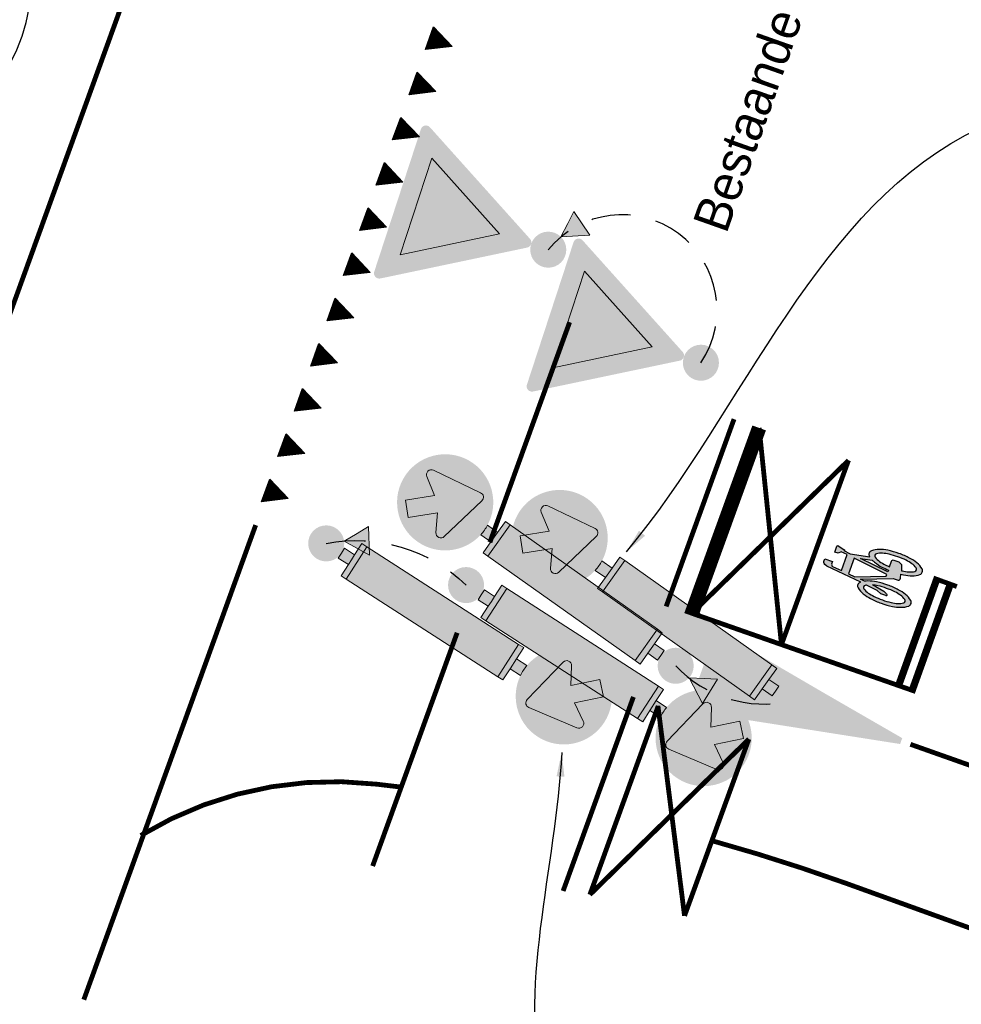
# Model space of a CAD drawing. Header units: metres. Extents: x 136326 to 138181, y 453212 to 454732.
# Tile 31 of 55: x 136601 to 136621, y 453901 to 453922. Entities that reach past the tile are written whole.
import ezdxf

# ---------------------------------------------------------------- set-up
doc = ezdxf.new("R2010")
doc.units = ezdxf.units.M
for name, pattern in [('DGN Style 2', [1.3637372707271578, 0.8182423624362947, -0.5454949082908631]), ('LIJN05-05', [1, 0.5, -0.5]), ('LIJN1-1', [2, 1, -1])]:
    doc.linetypes.add(name, pattern=pattern)
for name, color, linetype in [('-DR-nw-inr-bebording-txt', 2, 'Continuous'), ('-DR-nw-inr-verkeersbordpaal', 7, 'Continuous'), ('-DR-nw-mk-haaientanden', 7, 'Continuous'), ('-DR-nw-mk-puntstuk', 7, 'Continuous'), ('-DR-nw-mk-streep 050-050', 250, 'LIJN05-05'), ('-DR-nw-mk-streep 1-1', 250, 'LIJN1-1'), ('-DR-nw-mk-streep ononderbroken', 7, 'Continuous'), ('-DR-nw-mk-streep stop', 7, 'Continuous'), ('-DR-nw-mk-symbolen', 7, 'Continuous')]:
    doc.layers.add(name, color=color, linetype=linetype)
doc.layers.add('mob_bebording', color=7, linetype='Continuous', lineweight=0)
doc.styles.add('Drong', font='txt', dxfattribs={"height": 1.8})
doc.styles.add('eurostile', font='txt')
doc.dimstyles.new('Drong', dxfattribs={"dimtxt": 1.8, "dimasz": 2.5, "dimexe": 0, "dimexo": 0, "dimgap": 0.9, "dimtad": 1, "dimzin": 0, "dimdsep": 46, "dimtxsty": 'Drong', "dimblk": 'dimblk-wit', "dimcen": 0, "dimse1": 1, "dimse2": 1, "dimclrd": 256, "dimclre": 1, "dimclrt": 7, "dimadec": 0, "dimazin": 0, "dimtfac": 1, "dimtmove": 0, "dimatfit": 3, "dimfxl": 1, "dimtolj": 1, "dimtzin": 0, "dimarcsym": 0})

# ---------------------------------------------------------------- blocks, each defined once
blk = doc.blocks.new('bord_D02-RO+BB22_1')
at = {"layer": 'mob_bebording', "linetype": 'Continuous', "lineweight": 0, "transparency": 33554508}
h = blk.add_hatch(color=5, dxfattribs=at)
edge = h.paths.add_edge_path()
edge.add_arc((5.238689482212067e-10, 1.099999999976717), 0.2000000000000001, 0, 360)
edge = h.paths.add_edge_path(flags=17)
edge.add_arc((5.238689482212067e-10, 1.099999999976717), 0.1933333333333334, 0, 360)
h = blk.add_hatch(color=254, dxfattribs=at)
edge = h.paths.add_edge_path()
edge.add_arc((5.238689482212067e-10, 1.099999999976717), 0.1933333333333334, 0, 360)
edge = h.paths.add_edge_path()
edge.add_arc((5.238689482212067e-10, 1.099999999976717), 0.1866666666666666, 0, 360)
h = blk.add_hatch(color=5, dxfattribs=at)
edge = h.paths.add_edge_path()
edge.add_arc((5.238689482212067e-10, 1.099999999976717), 0.1866666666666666, 0, 360)
h.paths.add_polyline_path([(0.09373080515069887, 0.9794298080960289), (-0.1181764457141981, 1.020606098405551, -0.6898365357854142), (-0.1247075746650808, 1.058397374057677), (-0.05420366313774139, 1.100103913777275), (-0.1403575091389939, 1.188309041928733), (-0.08804981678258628, 1.239591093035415), (-0.001895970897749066, 1.152411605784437), (0.04294782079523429, 1.224161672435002, -0.6878888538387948), (0.08055002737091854, 1.216816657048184), (0.1178508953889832, 1.003092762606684, -0.5255478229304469)], flags=17)
h = blk.add_hatch(color=254, dxfattribs=at)
edge = h.paths.add_edge_path()
edge.add_arc((0.09764352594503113, 0.9995660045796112), 0.02051282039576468, 259.0037272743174, 369.9000200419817)
edge.add_line((0.1178508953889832, 1.003092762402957), (0.08055002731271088, 1.216816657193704))
edge.add_arc((0.0603426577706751, 1.213289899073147), 0.02051282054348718, 9.900020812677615, 147.9946174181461)
edge.add_line((0.04294782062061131, 1.224161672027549), (-0.001895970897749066, 1.152411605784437))
edge.add_line((-0.001895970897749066, 1.152411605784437), (-0.08804981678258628, 1.239591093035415))
edge.add_line((-0.08804981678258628, 1.239591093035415), (-0.1403575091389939, 1.188309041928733))
edge.add_line((-0.1403575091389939, 1.188309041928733), (-0.05420366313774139, 1.100103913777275))
edge.add_line((-0.05420366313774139, 1.100103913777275), (-0.1247075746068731, 1.058397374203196))
edge.add_arc((-0.1142637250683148, 1.040742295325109), 0.02051282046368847, 120.6064071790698, 259.0037275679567)
edge.add_line((-0.1181764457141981, 1.02060609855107), (0.09373080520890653, 0.979429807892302))
h = blk.add_hatch(color=252, dxfattribs=at)
edge = h.paths.add_edge_path()
edge.add_line((-0.02399999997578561, 0.9014452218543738), (-0.02399999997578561, 0.8499999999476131))
edge.add_line((-0.02399999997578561, 0.8499999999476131), (0.02399999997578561, 0.8500000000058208))
edge.add_line((0.02399999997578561, 0.8500000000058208), (0.02400000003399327, 0.9014452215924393))
edge.add_arc((1.112610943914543e-09, 1.100000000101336), 0.2000000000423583, 263.1078971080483, 276.89210226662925, ccw=False)
for color, points in [(7, [(0.08000000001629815, 0.8499999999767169), (0.02399999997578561, 0.8500000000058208), (-0.02399999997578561, 0.8499999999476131), (-0.0800000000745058, 0.8499999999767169), (-0.0800000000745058, 0.82499999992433), (0.08000000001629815, 0.82499999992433)]), (2, [(-0.0800000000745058, 0.07499999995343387), (0.08000000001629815, 0.07499999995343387), (0.08000000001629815, 0.82499999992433), (-0.0800000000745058, 0.82499999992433)]), (7, [(-0.08000000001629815, 0.04999999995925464), (-0.02400000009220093, 0.04999999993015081), (-1.164153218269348e-10, 0.04999999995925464), (0.02400000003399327, 0.04999999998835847), (0.07999999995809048, 0.04999999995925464), (0.08000000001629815, 0.07499999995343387), (-0.0800000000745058, 0.07499999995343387)]), (252, [(-1.164153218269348e-10, 0.04999999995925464), (-0.02400000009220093, 0.04999999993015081), (-0.02399999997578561, -5.820766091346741e-11), (0, -2.91038304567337e-11), (0.02400000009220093, -2.91038304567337e-11), (0.02400000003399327, 0.04999999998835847)])]:
    blk.add_hatch(color=color, dxfattribs=at).paths.add_polyline_path(points)
at = {"layer": 'mob_bebording', "color": 254, "linetype": 'Continuous', "lineweight": 0, "transparency": 33554508, "flags": 128}
blk.add_lwpolyline([(0.09373080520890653, 0.979429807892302, 0.5255478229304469), (0.1178508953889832, 1.003092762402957), (0.08055002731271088, 1.216816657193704, 0.6878888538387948), (0.04294782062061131, 1.224161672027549), (-0.001895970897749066, 1.152411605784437), (-0.08804981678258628, 1.239591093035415), (-0.1403575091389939, 1.188309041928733), (-0.05420366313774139, 1.100103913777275), (-0.1247075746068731, 1.058397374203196, 0.6898365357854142), (-0.1181764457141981, 1.02060609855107)], format="xyb", close=True, dxfattribs=at)
at = {"layer": 'mob_bebording', "color": 252, "linetype": 'Continuous', "lineweight": 0, "transparency": 33554508, "flags": 128}
blk.add_lwpolyline([(-0.02399999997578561, 0.9014452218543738), (-0.02399999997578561, 0.8499999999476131), (0.02399999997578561, 0.8500000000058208), (0.02400000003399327, 0.9014452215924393, -0.06021756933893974)], format="xyb", close=True, dxfattribs=at)
at = {"layer": 'mob_bebording', "color": 7, "linetype": 'Continuous', "lineweight": 0, "transparency": 33554508, "flags": 128}
for points in [[(0.08000000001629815, 0.8499999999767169), (0.02399999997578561, 0.8500000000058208), (-0.02399999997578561, 0.8499999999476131), (-0.0800000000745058, 0.8499999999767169), (-0.0800000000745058, 0.82499999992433), (0.08000000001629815, 0.82499999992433)], [(-0.08000000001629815, 0.04999999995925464), (-0.02400000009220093, 0.04999999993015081), (-1.164153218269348e-10, 0.04999999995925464), (0.02400000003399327, 0.04999999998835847), (0.07999999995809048, 0.04999999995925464), (0.08000000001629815, 0.07499999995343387), (-0.0800000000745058, 0.07499999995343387)]]:
    blk.add_lwpolyline(points, close=True, dxfattribs=at)
at = {"layer": 'mob_bebording', "color": 2, "linetype": 'Continuous', "lineweight": 0, "transparency": 33554508, "flags": 128}
blk.add_lwpolyline([(-0.0800000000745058, 0.07499999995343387), (0.08000000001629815, 0.07499999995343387), (0.08000000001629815, 0.82499999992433), (-0.0800000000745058, 0.82499999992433)], close=True, dxfattribs=at)
at = {"layer": 'mob_bebording', "color": 252, "linetype": 'Continuous', "lineweight": 0, "transparency": 33554508, "flags": 128}
blk.add_lwpolyline([(-1.164153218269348e-10, 0.04999999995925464), (-0.02400000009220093, 0.04999999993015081), (-0.02399999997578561, -5.820766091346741e-11), (0, -2.91038304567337e-11), (0.02400000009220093, -2.91038304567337e-11), (0.02400000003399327, 0.04999999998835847)], close=True, dxfattribs=at)
blk = doc.blocks.new('bord_B06')
at = {"layer": 'mob_bebording', "linetype": 'Continuous', "lineweight": 0}
h = blk.add_hatch(color=10, dxfattribs=at)
h.paths.add_polyline_path([(0.01905255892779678, 0.01099999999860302), (0.3309474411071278, 0.5512177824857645, 0.5773502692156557), (0.311894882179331, 0.5842177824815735), (-0.3118948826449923, 0.5842177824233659, 0.5773502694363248), (-0.3309474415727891, 0.5512177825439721), (-0.01905255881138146, 0.01099999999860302, 0.5773502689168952)])
h.paths.add_polyline_path([(0.3222871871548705, 0.5562177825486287), (0.01039230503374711, 0.01600000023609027, -0.5773502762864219), (-0.01039230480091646, 0.01599999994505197), (-0.3222871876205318, 0.5562177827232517, -0.5773502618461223), (-0.3118948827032, 0.5742177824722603), (0.3118948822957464, 0.574217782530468, -0.577350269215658)], flags=17)
h = blk.add_hatch(color=254, dxfattribs=at)
h.paths.add_polyline_path([(0.3118948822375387, 0.574217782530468), (-0.3118948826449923, 0.5742177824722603, 0.5773502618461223), (-0.3222871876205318, 0.5562177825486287), (-0.0103923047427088, 0.01599999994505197, 0.5773502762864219), (0.01039230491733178, 0.01600000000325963), (0.3222871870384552, 0.5562177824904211, 0.577350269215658)])
h.paths.add_polyline_path([(-0.3136269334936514, 0.5612177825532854, -0.5773502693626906), (-0.3118948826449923, 0.5642177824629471), (0.3118948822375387, 0.5642177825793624, -0.5773502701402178), (0.3136269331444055, 0.56121778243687), (0.001732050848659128, 0.02100000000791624, -0.5773502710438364), (-0.001732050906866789, 0.02100000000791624)])
at = {"layer": 'mob_bebording', "linetype": 'Continuous', "lineweight": 0, "extrusion": (0, 0, -1)}
h = blk.add_hatch(color=10, dxfattribs=at)
h.paths.add_polyline_path([(-0.3118948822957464, 0.5642177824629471), (0.3118948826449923, 0.5642177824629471, -0.5773502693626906), (0.3136269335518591, 0.56121778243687), (0.001732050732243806, 0.02099999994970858, -0.5773502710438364), (-0.00173205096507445, 0.02100000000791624), (-0.3136269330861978, 0.5612177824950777, -0.5773502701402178)])
h.paths.add_polyline_path([(-5.820766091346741e-11, 0.1380000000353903), (-0.2114359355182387, 0.504217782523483), (0.211435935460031, 0.504217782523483)], flags=17)
at = {"layer": 'mob_bebording', "linetype": 'Continuous', "lineweight": 0}
blk.add_hatch(color=254, dxfattribs=at).paths.add_polyline_path([(0.2114359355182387, 0.504217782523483), (-0.211435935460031, 0.504217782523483), (5.820766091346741e-11, 0.1380000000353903)])
at = {"layer": 'mob_bebording', "color": 254, "linetype": 'Continuous', "lineweight": 0, "flags": 128}
blk.add_lwpolyline([(0.2114359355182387, 0.504217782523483), (-0.211435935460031, 0.504217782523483), (5.820766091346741e-11, 0.1380000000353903)], close=True, dxfattribs=at)
blk = doc.blocks.new('bord_B06_2')
at = {"layer": 'mob_bebording', "linetype": 'Continuous', "lineweight": 0, "transparency": 33554508}
h = blk.add_hatch(color=1, dxfattribs=at)
h.paths.add_polyline_path([(0.01905255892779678, 0.01099999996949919), (0.3309474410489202, 0.5512177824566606, 0.5773502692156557), (0.311894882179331, 0.5842177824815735), (-0.3118948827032, 0.5842177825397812, 0.5773502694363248), (-0.3309474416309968, 0.5512177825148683), (-0.01905255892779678, 0.01099999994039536, 0.5773502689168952)])
h.paths.add_polyline_path([(0.3222871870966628, 0.5562177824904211), (0.01039230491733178, 0.01600000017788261, -0.5773502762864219), (-0.01039230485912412, 0.01600000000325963), (-0.3222871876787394, 0.5562177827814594, -0.5773502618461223), (-0.3118948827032, 0.5742177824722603), (0.311894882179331, 0.5742177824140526, -0.577350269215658)], flags=17)
h = blk.add_hatch(color=254, dxfattribs=at)
h.paths.add_polyline_path([(0.3118948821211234, 0.5742177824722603), (-0.3118948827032, 0.574217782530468, 0.5773502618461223), (-0.3222871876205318, 0.5562177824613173), (-0.01039230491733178, 0.01599999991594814, 0.5773502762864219), (0.01039230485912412, 0.0159999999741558), (0.3222871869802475, 0.5562177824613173, 0.577350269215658)])
h.paths.add_polyline_path([(-0.3136269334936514, 0.5612177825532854, -0.5773502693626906), (-0.3118948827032, 0.5642177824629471), (0.3118948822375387, 0.5642177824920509, -0.5773502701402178), (0.3136269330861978, 0.5612177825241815), (0.001732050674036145, 0.02099999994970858, -0.5773502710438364), (-0.001732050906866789, 0.02100000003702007)])
at = {"layer": 'mob_bebording', "linetype": 'Continuous', "lineweight": 0, "transparency": 33554508, "extrusion": (0, 0, -1)}
h = blk.add_hatch(color=1, dxfattribs=at)
h.paths.add_polyline_path([(-0.3118948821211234, 0.5642177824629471), (0.3118948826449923, 0.5642177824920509, -0.5773502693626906), (0.3136269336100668, 0.5612177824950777), (0.001732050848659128, 0.02099999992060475, -0.5773502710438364), (-0.001732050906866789, 0.02099999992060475), (-0.3136269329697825, 0.5612177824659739, -0.5773502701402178)])
h.paths.add_polyline_path([(5.820766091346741e-11, 0.1379999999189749), (-0.211435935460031, 0.5042177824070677), (0.2114359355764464, 0.5042177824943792)], flags=17)
at = {"layer": 'mob_bebording', "linetype": 'Continuous', "lineweight": 0, "transparency": 33554508}
blk.add_hatch(color=254, dxfattribs=at).paths.add_polyline_path([(0.211435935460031, 0.5042177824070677), (-0.2114359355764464, 0.5042177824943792), (-5.820766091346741e-11, 0.1379999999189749)])
at = {"layer": 'mob_bebording', "color": 254, "linetype": 'Continuous', "lineweight": 0, "transparency": 33554508, "flags": 128}
blk.add_lwpolyline([(0.211435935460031, 0.5042177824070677), (-0.2114359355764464, 0.5042177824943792), (-5.820766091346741e-11, 0.1379999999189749)], close=True, dxfattribs=at)
blk = doc.blocks.new('bord_D02-RO+BB22')
at = {"layer": 'mob_bebording', "linetype": 'Continuous', "lineweight": 0}
h = blk.add_hatch(color=170, dxfattribs=at)
edge = h.paths.add_edge_path()
edge.add_arc((4.656612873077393e-10, 1.099999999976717), 0.2, 0, 360)
edge = h.paths.add_edge_path(flags=17)
edge.add_arc((4.656612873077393e-10, 1.099999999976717), 0.1933333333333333, 0, 360)
h = blk.add_hatch(color=254, dxfattribs=at)
edge = h.paths.add_edge_path()
edge.add_arc((4.656612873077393e-10, 1.099999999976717), 0.1933333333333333, 0, 360)
edge = h.paths.add_edge_path()
edge.add_arc((4.656612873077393e-10, 1.099999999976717), 0.1866666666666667, 0, 360)
h = blk.add_hatch(color=170, dxfattribs=at)
edge = h.paths.add_edge_path()
edge.add_arc((4.656612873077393e-10, 1.099999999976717), 0.1866666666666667, 0, 360)
h.paths.add_polyline_path([(0.09373080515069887, 0.9794298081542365), (-0.1181764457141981, 1.020606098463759, -0.6898365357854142), (-0.1247075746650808, 1.058397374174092), (-0.05420366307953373, 1.100103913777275), (-0.1403575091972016, 1.188309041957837), (-0.0880498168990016, 1.239591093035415), (-0.001895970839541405, 1.152411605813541), (0.04294782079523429, 1.224161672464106, -0.6878888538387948), (0.08055002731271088, 1.216816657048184), (0.1178508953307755, 1.003092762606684, -0.5255478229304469)], flags=17)
h = blk.add_hatch(color=254, dxfattribs=at)
edge = h.paths.add_edge_path()
edge.add_arc((0.09764352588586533, 0.999566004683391), 0.02051282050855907, 259.0037271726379, 369.900019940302)
edge.add_line((0.1178508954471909, 1.003092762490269), (0.08055002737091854, 1.216816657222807))
edge.add_arc((0.06034265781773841, 1.213289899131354), 0.02051282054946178, 9.900020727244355, 147.9946173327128)
edge.add_line((0.04294782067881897, 1.22416167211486), (-0.001895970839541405, 1.152411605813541))
edge.add_line((-0.001895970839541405, 1.152411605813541), (-0.0880498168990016, 1.239591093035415))
edge.add_line((-0.0880498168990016, 1.239591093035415), (-0.1403575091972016, 1.188309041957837))
edge.add_line((-0.1403575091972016, 1.188309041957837), (-0.05420366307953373, 1.100103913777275))
edge.add_line((-0.05420366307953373, 1.100103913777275), (-0.1247075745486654, 1.0583973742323))
edge.add_arc((-0.1142637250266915, 1.040742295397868), 0.02051282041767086, 120.6064072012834, 259.0037275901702)
edge.add_line((-0.1181764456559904, 1.020606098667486), (0.09373080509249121, 0.979429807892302))
h = blk.add_hatch(color=252, dxfattribs=at)
edge = h.paths.add_edge_path()
edge.add_line((-0.02400000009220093, 0.9014452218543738), (-0.02400000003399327, 0.8499999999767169))
edge.add_line((-0.02400000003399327, 0.8499999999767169), (0.02399999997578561, 0.8500000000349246))
edge.add_line((0.02399999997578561, 0.8500000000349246), (0.02399999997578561, 0.9014452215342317))
edge.add_arc((1.266078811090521e-09, 1.100000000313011), 0.2000000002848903, 263.10789703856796, 276.89210219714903, ccw=False)
for color, points in [(7, [(0.08000000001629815, 0.8500000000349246), (0.02399999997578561, 0.8500000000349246), (-0.02400000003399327, 0.8499999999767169), (-0.0800000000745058, 0.8500000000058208), (-0.08000000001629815, 0.8250000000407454), (0.07999999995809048, 0.8250000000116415)]), (50, [(-0.07999999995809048, 0.07500000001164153), (0.08000000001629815, 0.0749999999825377), (0.07999999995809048, 0.8250000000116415), (-0.08000000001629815, 0.8250000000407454)]), (7, [(-0.08000000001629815, 0.04999999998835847), (-0.02400000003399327, 0.04999999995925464), (0, 0.04999999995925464), (0.02399999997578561, 0.04999999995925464), (0.08000000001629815, 0.04999999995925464), (0.08000000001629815, 0.0749999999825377), (-0.07999999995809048, 0.07500000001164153)]), (252, [(0, 0.04999999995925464), (-0.02400000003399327, 0.04999999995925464), (-0.02400000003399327, -5.820766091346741e-11), (0, 0), (0.02400000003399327, 0), (0.02399999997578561, 0.04999999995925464)])]:
    blk.add_hatch(color=color, dxfattribs=at).paths.add_polyline_path(points)
at = {"layer": 'mob_bebording', "color": 254, "linetype": 'Continuous', "lineweight": 0, "flags": 128}
blk.add_lwpolyline([(0.09373080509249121, 0.979429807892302, 0.5255478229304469), (0.1178508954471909, 1.003092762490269), (0.08055002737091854, 1.216816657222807, 0.6878888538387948), (0.04294782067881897, 1.22416167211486), (-0.001895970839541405, 1.152411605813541), (-0.0880498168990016, 1.239591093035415), (-0.1403575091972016, 1.188309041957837), (-0.05420366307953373, 1.100103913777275), (-0.1247075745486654, 1.0583973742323, 0.6898365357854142), (-0.1181764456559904, 1.020606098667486)], format="xyb", close=True, dxfattribs=at)
at = {"layer": 'mob_bebording', "color": 252, "linetype": 'Continuous', "lineweight": 0, "flags": 128}
blk.add_lwpolyline([(-0.02400000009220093, 0.9014452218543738), (-0.02400000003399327, 0.8499999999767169), (0.02399999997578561, 0.8500000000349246), (0.02399999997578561, 0.9014452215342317, -0.06021756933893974)], format="xyb", close=True, dxfattribs=at)
at = {"layer": 'mob_bebording', "color": 7, "linetype": 'Continuous', "lineweight": 0, "flags": 128}
for points in [[(0.08000000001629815, 0.8500000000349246), (0.02399999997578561, 0.8500000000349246), (-0.02400000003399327, 0.8499999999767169), (-0.0800000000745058, 0.8500000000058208), (-0.08000000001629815, 0.8250000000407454), (0.07999999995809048, 0.8250000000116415)], [(-0.08000000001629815, 0.04999999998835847), (-0.02400000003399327, 0.04999999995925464), (0, 0.04999999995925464), (0.02399999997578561, 0.04999999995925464), (0.08000000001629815, 0.04999999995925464), (0.08000000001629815, 0.0749999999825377), (-0.07999999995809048, 0.07500000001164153)]]:
    blk.add_lwpolyline(points, close=True, dxfattribs=at)
at = {"layer": 'mob_bebording', "color": 2, "linetype": 'Continuous', "lineweight": 0, "flags": 128}
blk.add_lwpolyline([(-0.07999999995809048, 0.07500000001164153), (0.08000000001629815, 0.0749999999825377), (0.07999999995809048, 0.8250000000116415), (-0.08000000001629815, 0.8250000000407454)], close=True, dxfattribs=at)
at = {"layer": 'mob_bebording', "color": 252, "linetype": 'Continuous', "lineweight": 0, "flags": 128}
blk.add_lwpolyline([(0, 0.04999999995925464), (-0.02400000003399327, 0.04999999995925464), (-0.02400000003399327, -5.820766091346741e-11), (0, 0), (0.02400000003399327, 0), (0.02399999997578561, 0.04999999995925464)], close=True, dxfattribs=at)
blk = doc.blocks.new('N-SVW-MARKERING_SYMBOOL_FIETS_2.0')
h = blk.add_hatch(color=256)
h.paths.add_polyline_path([(-0.0893796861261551, 1.999999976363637), (-0.1260769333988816, 1.999999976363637), (-0.1260769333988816, 2), (-0.1627741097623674, 2, 0.2360683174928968), (-0.1994714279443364, 1.963302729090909), (-0.2178200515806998, 1.90825685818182), (-0.2942099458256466, 1.135263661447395, 0.006813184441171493), (-0.3019926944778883, 1.144906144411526, 0.2231196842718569), (-0.3646090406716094, 1.174311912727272, 0.2231196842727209), (-0.4272253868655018, 1.144906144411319, 0.09064812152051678), (-0.5073278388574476, 1.002337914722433, 0.04745077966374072), (-0.5494175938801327, 0.8275192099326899, 0.03537354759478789), (-0.5664439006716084, 0.5871559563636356, 0.03537354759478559), (-0.5494175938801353, 0.346792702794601, 0.04745077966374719), (-0.5073278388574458, 0.1719739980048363, 0.09064812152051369), (-0.4272253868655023, 0.02940576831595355, 0.2231196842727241), (-0.3646090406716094, 0, 0.223119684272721), (-0.3019926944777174, 0.02940576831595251, 0.0906481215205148), (-0.2218902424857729, 0.1719739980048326, 0.04745077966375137), (-0.1798004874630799, 0.3467927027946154, 0.03537354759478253), (-0.1627741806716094, 0.5871559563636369, 0.03537354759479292), (-0.1798004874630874, 0.8275192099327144, 0.04745077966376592), (-0.2218902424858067, 1.002337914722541, 0.038863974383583), (-0.2499456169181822, 1.06710290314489), (-0.2416865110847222, 1.160706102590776), (0.002363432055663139, 0.5253944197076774), (0.002363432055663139, 0.440366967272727, 0.5446649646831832), (0.05740930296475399, 0.3853210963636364), (0.1407486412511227, 0.4032653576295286, 0.008345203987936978), (0.1478301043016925, 0.3467927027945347, 0.04745077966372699), (0.1899198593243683, 0.1719739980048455, 0.09064812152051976), (0.2700223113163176, 0.02940576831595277, 0.2231196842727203), (0.3326386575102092, 0, 0.2231196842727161), (0.3952550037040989, 0.02940576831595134, 0.09064812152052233), (0.4753574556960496, 0.171973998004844, 0.04745077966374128), (0.5174472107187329, 0.3467927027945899, 0.03537354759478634), (0.5344735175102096, 0.5871559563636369, 0.03537354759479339), (0.5174472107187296, 0.8275192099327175, 0.04745077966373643), (0.4753574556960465, 1.002337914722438, 0.09064812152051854), (0.3952550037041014, 1.14490614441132, 0.22311968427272), (0.3326386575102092, 1.174311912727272, 0.2231196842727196), (0.2700223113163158, 1.14490614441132, 0.006813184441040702), (0.2622395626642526, 1.135263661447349), (0.1858496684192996, 1.541284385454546), (0.2041982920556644, 1.688073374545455), (0.222546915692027, 1.66972475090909), (0.2592441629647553, 1.834862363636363, 0.5489458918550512), (0.2408955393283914, 1.853210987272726), (0.1124551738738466, 1.853210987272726), (0.1124551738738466, 1.779816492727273), (0.1589383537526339, 1.733333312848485), (0.1491524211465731, 1.596330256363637), (-0.2032490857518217, 1.596330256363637), (-0.185406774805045, 1.798543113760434, -0.2817769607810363), (-0.1260769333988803, 1.834862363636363), (-0.0893796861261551, 1.834862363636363)])
h.paths.add_polyline_path([(0.1308037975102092, 1.431192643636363), (0.03906067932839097, 0.6788990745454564), (0.002363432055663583, 0.6788990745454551), (-0.2306719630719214, 1.285537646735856), (-0.2178200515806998, 1.431192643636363)], flags=16)
h.paths.add_polyline_path([(0.1675010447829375, 1.302752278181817), (0.2155579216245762, 1.062467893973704, 0.03598583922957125), (0.1899198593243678, 1.002337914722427, 0.04745077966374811), (0.1478301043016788, 0.8275192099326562, 0.02190482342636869), (0.1332736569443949, 0.6788990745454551), (0.09410655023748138, 0.6788990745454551)], flags=16)
h.paths.add_polyline_path([(-0.3266833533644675, 1.025730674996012, -0.01664003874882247), (-0.3127564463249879, 1.003573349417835), (-0.3462604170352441, 0.7522935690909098), (-0.3829576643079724, 0.6605504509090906), (-0.3829576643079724, 0.5504587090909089, 0.7207592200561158), (-0.3646090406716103, 0.5321100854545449, 0.1622776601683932), (-0.3462604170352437, 0.5504587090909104), (-0.3095631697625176, 0.6238532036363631), (-0.2728659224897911, 0.8073394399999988), (-0.2662235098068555, 0.8826201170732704, -0.03090717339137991), (-0.2470638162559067, 0.7756656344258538, -0.02887400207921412), (-0.2361686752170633, 0.5871559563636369, -0.0288740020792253), (-0.2470638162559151, 0.3986462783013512, -0.03940657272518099), (-0.2737879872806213, 0.2627950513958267, -0.08052682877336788), (-0.3266833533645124, 0.1485812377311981, -0.249059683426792), (-0.3646090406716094, 0.128440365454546, -0.2490596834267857), (-0.4025347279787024, 0.1485812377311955, -0.08052682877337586), (-0.455430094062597, 0.262795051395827, -0.03940657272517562), (-0.4821542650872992, 0.3986462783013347, -0.02887400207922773), (-0.4930494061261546, 0.5871559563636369, -0.02887400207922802), (-0.4821542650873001, 0.7756656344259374, -0.03940657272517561), (-0.4554300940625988, 0.9115168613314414, -0.08052682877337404), (-0.4025347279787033, 1.025730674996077, -0.2490596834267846), (-0.3646090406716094, 1.045871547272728, -0.2490596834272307)], flags=16)
h.paths.add_polyline_path([(0.3326386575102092, 1.045871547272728, -0.2490596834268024), (0.3705643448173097, 1.025730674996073, -0.08052682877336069), (0.4234597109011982, 0.9115168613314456, -0.03940657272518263), (0.4501838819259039, 0.7756656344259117, -0.02887400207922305), (0.4610790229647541, 0.5871559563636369, -0.02887400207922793), (0.4501838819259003, 0.3986462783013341, -0.03940657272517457), (0.423459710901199, 0.2627950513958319, -0.08052682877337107), (0.3705643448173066, 0.1485812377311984, -0.2490596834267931), (0.3326386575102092, 0.128440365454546, -0.2490596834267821), (0.2947129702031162, 0.1485812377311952, -0.08052682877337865), (0.2418176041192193, 0.2627950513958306, -0.03940657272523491), (0.2150934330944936, 0.3986462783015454, -0.003097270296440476), (0.2128827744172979, 0.418796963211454), (0.3326386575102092, 0.4587155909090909), (0.3693359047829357, 0.5321100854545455), (0.3693359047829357, 0.6422018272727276, 0.4142135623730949), (0.3326386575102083, 0.6788990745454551), (0.2067722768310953, 0.6788990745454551, -0.01484253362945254), (0.2150934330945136, 0.775665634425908, -0.0394065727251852), (0.2418176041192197, 0.9115168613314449, -0.08052682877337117), (0.2947129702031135, 1.025730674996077, -0.2490596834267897)], flags=16)
for points in [[(-0.2942099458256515, 1.135263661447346), (-0.2178200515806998, 1.908256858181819), (-0.1994714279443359, 1.96330272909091, -0.4142135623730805), (-0.1260769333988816, 1.999999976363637), (-0.0893796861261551, 1.999999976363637), (-0.0893796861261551, 1.834862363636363), (-0.1260769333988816, 1.834862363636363, 0.2817769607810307), (-0.185406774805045, 1.798543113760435), (-0.2032490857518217, 1.596330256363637), (0.1491524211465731, 1.596330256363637), (0.1589383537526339, 1.733333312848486), (0.1124551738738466, 1.779816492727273), (0.1124551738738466, 1.853210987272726), (0.2408955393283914, 1.853210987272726, -0.5489458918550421), (0.2592441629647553, 1.834862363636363), (0.222546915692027, 1.66972475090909), (0.2041982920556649, 1.688073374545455), (0.1858496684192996, 1.541284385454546), (0.2622395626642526, 1.135263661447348)], [(-0.3019926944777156, 1.144906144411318, 0.22311968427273), (-0.3646090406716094, 1.174311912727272, 0.2231196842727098), (-0.4272253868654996, 1.144906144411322, 0.09064812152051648), (-0.5073278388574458, 1.002337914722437, 0.04745077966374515), (-0.5494175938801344, 0.827519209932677, 0.03537354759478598), (-0.5664439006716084, 0.5871559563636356, 0.0353735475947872), (-0.5494175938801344, 0.34679270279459, 0.04745077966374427), (-0.5073278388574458, 0.1719739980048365, 0.09064812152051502), (-0.4272253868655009, 0.0294057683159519, 0.2231196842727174), (-0.3646090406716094, 0, 0.2231196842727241), (-0.3019926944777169, 0.0294057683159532, 0.09064812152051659), (-0.2218902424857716, 0.1719739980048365, 0.04745077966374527), (-0.1798004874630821, 0.3467927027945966, 0.03537354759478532), (-0.1627741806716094, 0.5871559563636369, 0.03537354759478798), (-0.1798004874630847, 0.827519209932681, 0.04745077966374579), (-0.2218902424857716, 1.002337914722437, 0.03886397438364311), (-0.2499456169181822, 1.067102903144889), (-0.2416865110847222, 1.160706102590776), (0.002363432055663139, 0.5253944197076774), (0.002363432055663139, 0.440366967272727, 0.544664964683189), (0.05740930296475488, 0.3853210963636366), (0.1407486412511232, 0.4032653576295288, 0.008345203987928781), (0.1478301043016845, 0.34679270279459, 0.04745077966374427), (0.1899198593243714, 0.1719739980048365, 0.09064812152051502), (0.270022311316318, 0.0294057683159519, 0.2231196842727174), (0.3326386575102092, 0, 0.2231196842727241), (0.3952550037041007, 0.0294057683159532, 0.09064812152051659), (0.4753574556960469, 0.1719739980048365, 0.04745077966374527), (0.5174472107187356, 0.3467927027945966, 0.03537354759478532), (0.5344735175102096, 0.5871559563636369, 0.03537354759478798), (0.5174472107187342, 0.827519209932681, 0.04745077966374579), (0.4753574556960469, 1.002337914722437, 0.09064812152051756), (0.3952550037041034, 1.144906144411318, 0.22311968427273), (0.3326386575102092, 1.174311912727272, 0.2231196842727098), (0.270022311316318, 1.144906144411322)]]:
    blk.add_lwpolyline(points, format="xyb")
blk.add_lwpolyline([(-0.2306719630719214, 1.285537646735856), (0.002363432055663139, 0.6788990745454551), (0.03906067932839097, 0.6788990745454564), (0.1308037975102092, 1.431192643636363), (-0.2178200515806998, 1.431192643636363)], close=True)
for points in [[(0.2155579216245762, 1.062467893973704, 0.03598583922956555), (0.1899198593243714, 1.002337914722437, 0.04745077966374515), (0.1478301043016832, 0.827519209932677, 0.02190482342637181), (0.1332736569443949, 0.6788990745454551), (0.09410655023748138, 0.6788990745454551), (0.167501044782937, 1.302752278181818)], [(-0.2662235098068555, 0.8826201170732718), (-0.2728659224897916, 0.8073394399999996), (-0.3095631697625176, 0.6238532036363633), (-0.3462604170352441, 0.5504587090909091, -0.1622776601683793), (-0.3646090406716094, 0.5321100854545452, -0.7207592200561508), (-0.3829576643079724, 0.5504587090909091), (-0.3829576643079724, 0.6605504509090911), (-0.3462604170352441, 0.7522935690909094), (-0.3127564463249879, 1.003573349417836, 0.01664003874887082), (-0.3266833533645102, 1.025730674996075, 0.2490596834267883), (-0.3646090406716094, 1.045871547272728, 0.2490596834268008), (-0.4025347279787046, 1.025730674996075, 0.08052682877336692), (-0.4554300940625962, 0.9115168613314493, 0.0394065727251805), (-0.4821542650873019, 0.7756656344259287, 0.02887400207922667), (-0.4930494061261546, 0.5871559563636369, 0.02887400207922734), (-0.4821542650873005, 0.3986462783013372, 0.03940657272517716), (-0.4554300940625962, 0.2627950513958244, 0.08052682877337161), (-0.4025347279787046, 0.1485812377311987, 0.2490596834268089), (-0.3646090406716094, 0.128440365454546, 0.2490596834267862), (-0.3266833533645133, 0.1485812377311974, 0.08052682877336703), (-0.2737879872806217, 0.2627950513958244, 0.0394065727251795), (-0.247063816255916, 0.3986462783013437, 0.02887400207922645), (-0.2361686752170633, 0.5871559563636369, 0.02887400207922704), (-0.247063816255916, 0.7756656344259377, 0.0309071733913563)], [(0.4610790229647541, 0.5871559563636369, 0.02887400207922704), (0.4501838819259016, 0.7756656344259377, 0.0394065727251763), (0.4234597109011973, 0.9115168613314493, 0.08052682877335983), (0.3705643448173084, 1.025730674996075, 0.2490596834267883), (0.3326386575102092, 1.045871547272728, 0.2490596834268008), (0.2947129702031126, 1.025730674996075, 0.08052682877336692), (0.2418176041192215, 0.9115168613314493, 0.0394065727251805), (0.2150934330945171, 0.7756656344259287, 0.01484253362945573), (0.2067722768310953, 0.6788990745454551), (0.3326386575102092, 0.6788990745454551, -0.4142135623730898), (0.3693359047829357, 0.6422018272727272), (0.3693359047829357, 0.5321100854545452), (0.3326386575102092, 0.4587155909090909), (0.2128827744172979, 0.4187969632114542, 0.003097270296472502), (0.2150934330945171, 0.3986462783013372, 0.03940657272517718), (0.2418176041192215, 0.2627950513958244, 0.0805268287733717), (0.2947129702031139, 0.1485812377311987, 0.2490596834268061), (0.3326386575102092, 0.128440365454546, 0.2490596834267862), (0.3705643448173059, 0.1485812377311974, 0.08052682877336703), (0.4234597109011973, 0.2627950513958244, 0.0394065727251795), (0.4501838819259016, 0.3986462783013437, 0.02887400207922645)]]:
    blk.add_lwpolyline(points, format="xyb", close=True)
for centre, radius, start, end in [((-0.6519019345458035, 0.8545213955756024), 0.4547084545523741, 38.12735981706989, 39.68880251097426), ((0.6199315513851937, 0.8545213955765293), 0.454708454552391, 140.3111974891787, 141.8726401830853)]:
    blk.add_arc(centre, radius, start, end)
blk = doc.blocks.new('dimblk-wit')
at = {"color": 7}
blk.add_line((2.842170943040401e-14, -0.3333333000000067), (-2.842170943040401e-14, 0.3333333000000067), dxfattribs=at)
blk.add_solid([(0, 0), (-0.7999999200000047, 0.1999999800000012), (-0.7999999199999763, -0.1999999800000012)], dxfattribs=at)
blk = doc.blocks.new('*U119')
at = {"linetype": 'Continuous'}
blk.add_lwpolyline([(0.718503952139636, -0.5442904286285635, 0, 0.5, 0), (0.7486367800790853, -0.04519924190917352, 0, 0, 0)], format="xyseb", dxfattribs=at)
blk.add_lwpolyline([(0.4990911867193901, -0.03013282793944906), (0.9981823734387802, -0.06026565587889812), (0.718503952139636, -0.5442904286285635)], close=True, dxfattribs=at)

msp = doc.modelspace()

# ---------------------------------------------------------------- hatches: boundary and pattern name
at = {"layer": '-DR-nw-mk-puntstuk'}
h = msp.add_hatch(color=256, dxfattribs=at)
h.dxf.hatch_style = 1
edge = h.paths.add_edge_path()
edge.add_line((136619.7149820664, 453906.7213331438), (136619.7590781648, 453906.843839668))
edge.add_line((136619.7590781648, 453906.843839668), (136618.1823741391, 453907.7539111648))
edge.add_line((136618.1823741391, 453907.7539111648), (136615.7406430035, 453909.1788894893))
edge.add_arc((136615.1971662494, 453908.9230882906), 0.6006673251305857, -16.120481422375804, 25.205217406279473, ccw=False)
edge.add_line((136615.7742153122, 453908.7563081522), (136615.4140167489, 453907.758933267))
edge.add_arc((136614.8551025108, 453907.9885225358), 0.6042320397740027, 295.9462418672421, 337.6682554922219, ccw=False)
edge.add_line((136615.119470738, 453907.4451940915), (136619.7149820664, 453906.7213331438))
at = {"layer": 'mob_bebording', "linetype": 'Continuous', "lineweight": 0}
for points in [[(136612.6641816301, 453917.2674840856), (136613.2632416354, 453917.301056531), (136612.9351865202, 453917.7932667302), (136612.8080731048, 453917.5466511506)], [(136608.1559952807, 453910.942609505), (136608.6803355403, 453910.6509465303), (136608.6659793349, 453911.2422881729), (136608.4267740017, 453911.1017254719)], [(136615.3263490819, 453908.0954268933), (136615.6070983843, 453907.5651629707), (136615.9172669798, 453908.0688359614), (136615.6401000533, 453908.0813082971)]]:
    msp.add_hatch(color=251, dxfattribs=at).paths.add_polyline_path(points)
h = msp.add_hatch(color=251, dxfattribs=at)
edge = h.paths.add_edge_path(flags=0)
edge.add_arc((136612.4003472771, 453917.0009949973), 0.375, 0, 360)
h = msp.add_hatch(color=251, dxfattribs=at)
edge = h.paths.add_edge_path(flags=0)
edge.add_arc((136615.5738276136, 453914.6501320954), 0.375, 0, 360)
h = msp.add_hatch(color=251, dxfattribs=at)
edge = h.paths.add_edge_path(flags=0)
edge.add_arc((136607.7842611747, 453910.8932257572), 0.375, 0, 360)
h = msp.add_hatch(color=251, dxfattribs=at)
edge = h.paths.add_edge_path(flags=0)
edge.add_arc((136610.6913598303, 453910.0263283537), 0.375, 0, 360)
h = msp.add_hatch(color=251, dxfattribs=at)
edge = h.paths.add_edge_path(flags=0)
edge.add_arc((136615.0493414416, 453908.3481951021), 0.375, 0, 360)
h = msp.add_hatch(color=251, dxfattribs=at)
edge = h.paths.add_edge_path(flags=0)
edge.add_arc((136617.4288474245, 453907.606560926), 0.375, 0, 360)

# ---------------------------------------------------------------- linework, layer by layer
at = {"layer": '-DR-nw-mk-streep 050-050', "const_width": 0.1, "flags": 128}
for points in [[(136611.1865127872, 453910.9154567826), (136612.8443383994, 453915.493338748)], [(136614.8513413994, 453909.5816382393), (136616.262016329, 453913.477448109)], [(136608.7489837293, 453904.1838210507), (136610.5055772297, 453909.0349417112)], [(136612.7088697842, 453903.6648519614), (136614.1704058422, 453907.7011231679)]]:
    msp.add_lwpolyline(points, dxfattribs=at)
at = {"layer": '-DR-nw-mk-streep 1-1', "const_width": 0.1, "flags": 128}
for points in [[(136600.999669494, 453915.0913521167), (136605.986683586, 453928.8638083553)], [(136606.3176153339, 453911.2737533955), (136602.743922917, 453901.4044164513)]]:
    msp.add_lwpolyline(points, dxfattribs=at)
for points in [[(136609.3433817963, 453905.8253486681), (136608.830695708, 453905.8860116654, 0.1674862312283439), (136603.9274613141, 453904.8198085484)], [(136615.8018707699, 453904.7111880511, -0.01871401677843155), (136618.59218306, 453903.8241422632), (136639.0262275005, 453896.4459593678)]]:
    msp.add_lwpolyline(points, format="xyb", dxfattribs=at)
at = {"layer": '-DR-nw-mk-streep ononderbroken', "const_width": 0.1, "flags": 128}
for points in [[(136617.2486174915, 453908.788723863), (136616.7843579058, 453913.2943276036)], [(136615.3864098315, 453909.4407065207), (136618.6422700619, 453912.6204661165)], [(136617.2486174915, 453908.788723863), (136618.6422700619, 453912.6204661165)], [(136620.4758391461, 453910.147327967), (136620.8937304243, 453909.9957482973)], [(136615.3864098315, 453909.4407065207), (136620.0371254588, 453907.8124316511)], [(136613.2652169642, 453903.5882104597), (136614.6864992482, 453907.5133142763)], [(136615.2333510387, 453903.1492565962), (136614.6803664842, 453907.5156308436)], [(136613.2652169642, 453903.5882104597), (136616.5707499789, 453906.8235802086)], [(136615.2333510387, 453903.1492565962), (136616.5707499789, 453906.8235802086)], [(136619.92966145, 453906.7152723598), (136628.9054297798, 453903.5398463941)]]:
    msp.add_lwpolyline(points, dxfattribs=at)
at = {"layer": '-DR-nw-mk-streep stop', "const_width": 0.3, "flags": 128}
msp.add_lwpolyline([(136615.3689600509, 453909.393359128), (136616.7843579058, 453913.2943276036)], dxfattribs=at)
at = {"layer": '-DR-nw-mk-streep stop', "const_width": 0.15, "elevation": 2.893, "flags": 128}
for points in [[(136619.6841625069, 453907.9390892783), (136620.4933107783, 453910.1941775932)], [(136619.9665328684, 453907.8377631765), (136620.7585074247, 453910.0447970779)]]:
    msp.add_lwpolyline(points, dxfattribs=at)
at = {"layer": 'mob_bebording', "color": 251, "linetype": 'Continuous', "lineweight": 0, "flags": 128}
for points in [[(136612.6641816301, 453917.2674840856), (136613.2632416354, 453917.301056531), (136612.9351865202, 453917.7932667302), (136612.8080731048, 453917.5466511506)], [(136608.1559952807, 453910.942609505), (136608.6803355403, 453910.6509465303), (136608.6659793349, 453911.2422881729), (136608.4267740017, 453911.1017254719)], [(136615.3263490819, 453908.0954268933), (136615.6070983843, 453907.5651629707), (136615.9172669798, 453908.0688359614), (136615.6401000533, 453908.0813082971)]]:
    msp.add_lwpolyline(points, close=True, dxfattribs=at)
at = {"layer": 'mob_bebording', "color": 251, "linetype": 'DGN Style 2', "lineweight": 30}
for centre, radius, start, end in [((136613.9308239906, 453915.7496123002), 1.976946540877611, 326.2099911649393, 140.7291102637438), ((136616.9001349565, 453910.0983022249), 2.547216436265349, 223.3983444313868, 281.9796813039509)]:
    msp.add_arc(centre, radius, start, end, dxfattribs=at)
at = {"layer": 'mob_bebording', "color": 251, "linetype": 'DGN Style 2', "lineweight": 30, "extrusion": (0, 0, -1)}
msp.add_arc((-136608.4029276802, 453907.6600377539), 3.291846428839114, 79.16746586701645, 134.0417163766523, dxfattribs=at)

# ---------------------------------------------------------------- block references
at = {"layer": '-DR-nw-mk-haaientanden', "rotation": 73.54971146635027}
for p in [(136609.6752759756, 453920.6933401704), (136609.3348086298, 453919.7530838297), (136608.9943412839, 453918.8128274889), (136608.653873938, 453917.8725711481), (136608.3134065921, 453916.9323148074), (136607.9729392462, 453915.9920584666), (136607.6324719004, 453915.0518021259), (136607.2920045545, 453914.1115457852), (136606.9515372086, 453913.1712894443), (136606.6110698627, 453912.2310331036), (136606.2706025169, 453911.2907767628)]:
    msp.add_blockref('*U119', p, dxfattribs=at)
at = {"layer": '-DR-nw-mk-symbolen', "rotation": 70.33562535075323}
msp.add_blockref('N-SVW-MARKERING_SYMBOOL_FIETS_2.0', (136620.0648911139, 453909.9834874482), dxfattribs=at)
at = {"layer": 'mob_bebording', "color": 1, "linetype": 'Continuous', "lineweight": 0, "xscale": 4.999999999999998, "yscale": 4.999999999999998, "zscale": 4.999999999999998, "rotation": 71.87812699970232}
msp.add_blockref('bord_B06', (136612.0439483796, 453917.1176347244), dxfattribs=at)
at = {"layer": 'mob_bebording', "color": 1, "linetype": 'Continuous', "lineweight": 0, "transparency": 33554508, "xscale": 4.999999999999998, "yscale": 4.999999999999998, "zscale": 4.999999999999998, "rotation": 71.87812699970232}
msp.add_blockref('bord_B06_2', (136615.2174287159, 453914.7667718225), dxfattribs=at)
at = {"layer": 'mob_bebording', "color": 252, "linetype": 'Continuous', "lineweight": 0}
for p, xscale, yscale, zscale, rotation in [((136614.7434525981, 453908.5651213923), 5.000000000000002, 5.000000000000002, 5.000000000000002, 54.6569900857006), ((136608.0995354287, 453910.6901810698), 5.000000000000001, 5.000000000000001, 5.000000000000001, 237.2174284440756)]:
    msp.add_blockref('bord_D02-RO+BB22', p, dxfattribs=dict(at, xscale=xscale, yscale=yscale, zscale=zscale, rotation=rotation))
at = {"layer": 'mob_bebording', "color": 252, "linetype": 'Continuous', "lineweight": 0, "transparency": 33554508}
for p, xscale, yscale, zscale, rotation in [((136617.122958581, 453907.8234872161), 5.000000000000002, 5.000000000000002, 5.000000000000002, 54.6569900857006), ((136611.0066340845, 453909.8232836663), 5.000000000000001, 5.000000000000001, 5.000000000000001, 237.2174284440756)]:
    msp.add_blockref('bord_D02-RO+BB22_1', p, dxfattribs=dict(at, xscale=xscale, yscale=yscale, zscale=zscale, rotation=rotation))

# ---------------------------------------------------------------- texts
at = {"layer": '-DR-nw-inr-bebording-txt', "style": 'eurostile'}
msp.add_text('Bestaande B6 verplaatsen', height=0.75, rotation=70.5, dxfattribs=at).set_placement((136616.1007022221, 453917.3115829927))

# ---------------------------------------------------------------- leaders
at = {"layer": '-DR-nw-inr-verkeersbordpaal', "path_type": 1}
for points in [[(136597.4880995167, 453917.6272843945), (136601.0636424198, 453920.6295947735), (136599.7350121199, 453931.4657270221)], [(136614.0287201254, 453910.720806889), (136621.3823979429, 453919.5344110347), (136624.7644510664, 453920.5920877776)], [(136612.6789385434, 453906.5433422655), (136612.332684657, 453899.3707815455), (136615.686991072, 453893.9035394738)]]:
    msp.add_leader(points, dimstyle='Drong', override={"dimscale": 0.05, "dimasz": 10}, dxfattribs=at)

doc.saveas('drawing.dxf')
